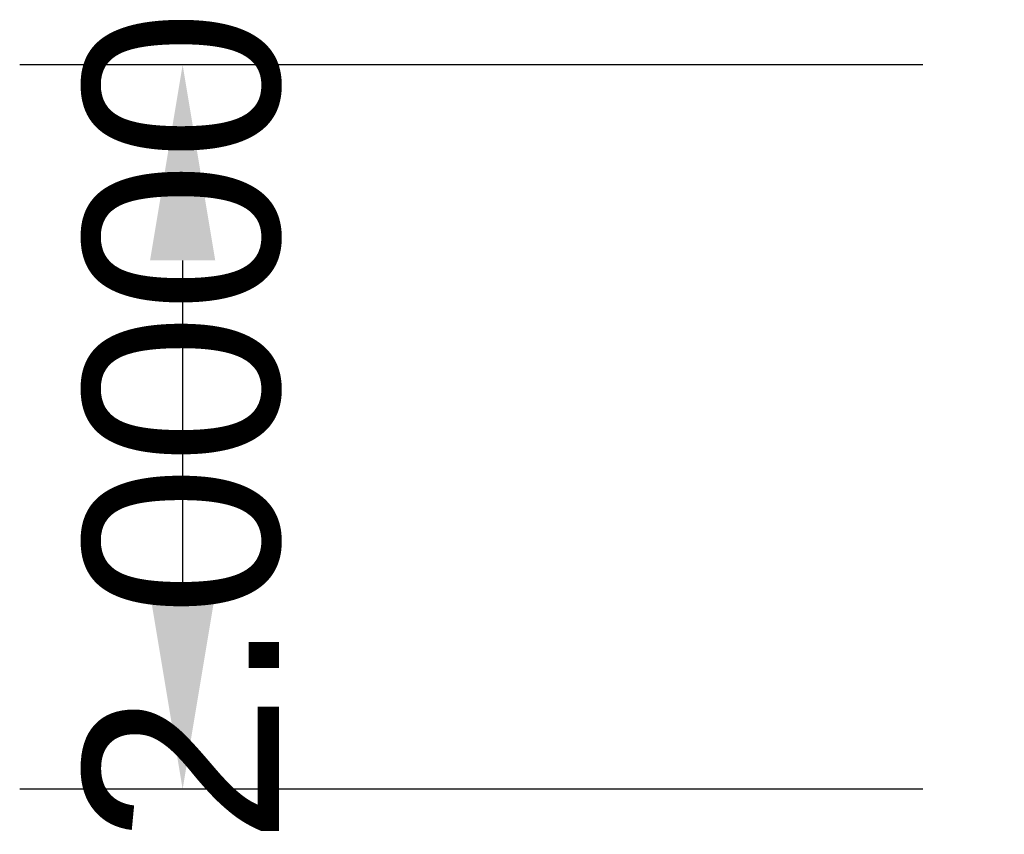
# Model space of a CAD drawing. Header units: centimetres. Extents: x -4.03 to -1.31, y -10.92 to -8.68.
import ezdxf

# ---------------------------------------------------------------- set-up
doc = ezdxf.new("R2010")
doc.units = ezdxf.units.CM
doc.header["$MEASUREMENT"] = 0
doc.layers.add('AnnotationPlane4', color=7, linetype='Continuous')
doc.styles.get("Standard").update_dxf_attribs({"font": 'arial.ttf'})
doc.dimstyles.new('AIF_ANSI', dxfattribs={"dimscale": 4.500999, "dimtxt": 0.12, "dimasz": 0.12, "dimexe": 0.1, "dimexo": 0.05, "dimgap": 0.06, "dimtad": 0, "dimtih": 1, "dimtoh": 1, "dimdec": 4, "dimzin": 1, "dimdsep": 46, "dimtxsty": 'Standard', "dimcen": 0, "dimclrd": 256, "dimclre": 256, "dimclrt": 256, "dimadec": 0, "dimazin": 0, "dimtp": 0.1, "dimtm": 0.1, "dimtfac": 0.71, "dimtdec": 4, "dimtofl": 0, "dimtmove": 0, "dimatfit": 3, "dimfxl": 1, "dimtolj": 1, "dimtzin": 7, "dimlwd": -1, "dimlwe": -1, "dimarcsym": 1})

# ---------------------------------------------------------------- blocks, each defined once
blk = doc.blocks.new('*D46')
at = {"layer": 'AnnotationPlane4', "transparency": 16777216}
for p, q in [((-1.5387, -8.8), (-4.0335, -8.8)), ((-3.5834, -9.3401), (-3.5834, -10.2599)), ((-1.5387, -10.8), (-4.0335, -10.8))]:
    blk.add_line(p, q, dxfattribs=at)
for points in [[(-3.6735, -9.3401), (-3.4934, -9.3401), (-3.5834, -8.8)], [(-3.6735, -10.2599), (-3.4934, -10.2599), (-3.5834, -10.8)]]:
    blk.add_solid(points, dxfattribs=at)
at = {"layer": 'Defpoints', "color": 0, "transparency": 16777216}
for p in [(-1.3136, -8.8), (-3.5834, -10.8), (-1.3136, -10.8)]:
    blk.add_point(p, dxfattribs=at)
at = {"layer": 'AnnotationPlane4', "transparency": 16777216, "insert": (-3.5834, -9.8), "char_height": 0.54012, "attachment_point": 5, "rotation": 90}
blk.add_mtext('\\A1;2.0000', dxfattribs=at)
blk = doc.blocks.new('ACAD_FREEWAY_COMPONENT_1')
at = {"layer": 'AnnotationPlane4'}
dim = blk.add_linear_dim(base=(-3.58344, -10.8, 0.30854), p1=(-1.31363, -8.8, 0.30854), p2=(-1.31363, -10.8, 0.30854), angle=270, dimstyle='AIF_ANSI', dxfattribs=at)
dim.commit()
dim.dimension.update_dxf_attribs({"geometry": '*D46', "text_midpoint": (-3.58344, -9.8, 0.30854), "dimtype": 161, "text_rotation": 90})

msp = doc.modelspace()

# ---------------------------------------------------------------- block references
msp.add_blockref('ACAD_FREEWAY_COMPONENT_1', (0, 0))

doc.saveas('drawing.dxf')
